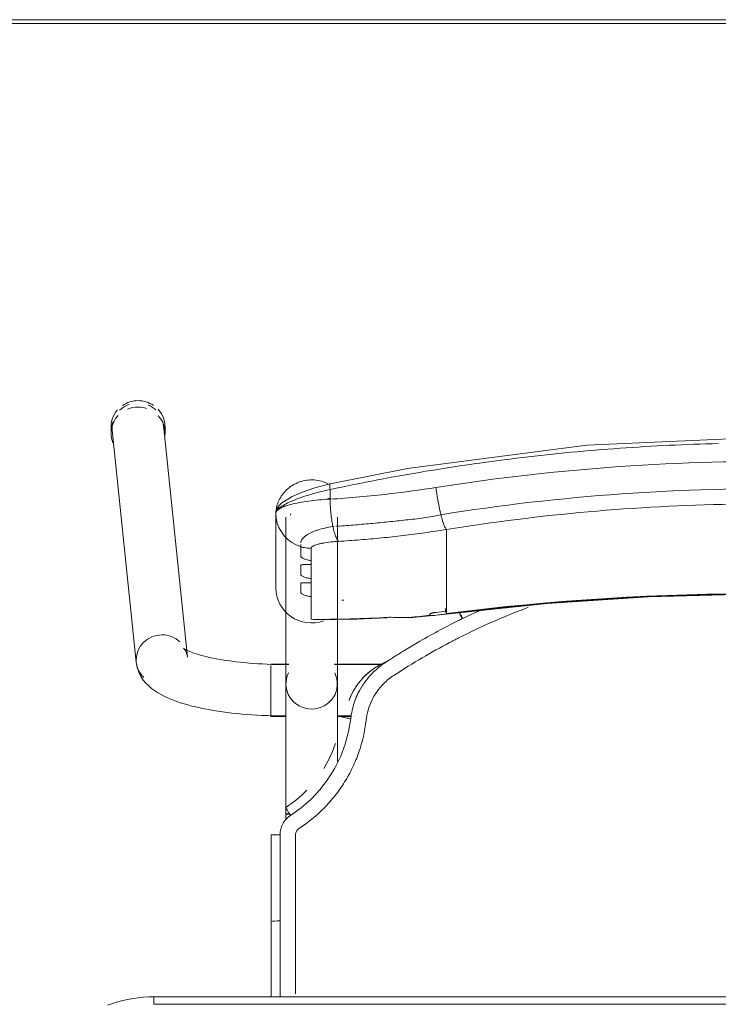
# Model space of a CAD drawing. Header units: metres. Extents: x 3 to 42.2, y -72.9 to -48.7.
# Tile 185 of 189: x 39.251 to 39.533, y -51.58 to -51.184. Entities that reach past the tile are written whole.
import ezdxf

# ---------------------------------------------------------------- set-up
doc = ezdxf.new("R2010")
doc.units = ezdxf.units.M
doc.layers.add('A-WALL', color=7, linetype='Continuous', lineweight=18)
doc.layers.add('I-FURN', color=7, linetype='Continuous', lineweight=18)

# ---------------------------------------------------------------- blocks, each defined once
blk = doc.blocks.new('ConjuntoParaAlunoTamanho6 - CJA06_ConjuntoParaAlunoTamanho6-2902653-1PAV')
at = {"layer": 'I-FURN', "color": 253, "true_color": 0xaaaaaa}
for p, q in [((-0.2643, 0.29456), (-0.2643, 0.29197)), ((-0.23354, 0.20182), (-0.24321, 0.29526)), ((-0.24254, 0.29197), (-0.24254, 0.29456)), ((-0.2638, 0.29312), (-0.25413, 0.19969)), ((-0.1979, 0.25969), (-0.1979, 0.22964)), ((-0.19385, 0.25812), (-0.19385, 0.19097)), ((-0.19207, 0.25896), (-0.19202, 0.25906)), ((-0.19202, 0.25906), (-0.19192, 0.25949)), ((-0.17315, 0.19097), (-0.17315, 0.25812)), ((-0.19734, 0.2558), (-0.19665, 0.25395)), ((-0.19665, 0.25395), (-0.1957, 0.25221)), ((-0.17493, 0.25435), (-0.17437, 0.25441)), ((-0.1957, 0.25221), (-0.19451, 0.25062)), ((-0.12923, 0.2438), (-0.12923, 0.25317)), ((-0.12923, 0.24214), (-0.12923, 0.2438)), ((-0.12923, 0.24214), (-0.12923, 0.23653)), ((-0.18366, 0.24073), (-0.18366, 0.23904)), ((-0.12923, 0.23653), (-0.12923, 0.23486)), ((-0.12923, 0.23486), (-0.12923, 0.22925)), ((-0.18366, 0.23345), (-0.18366, 0.23176)), ((-0.18366, 0.22617), (-0.18366, 0.21701)), ((-0.12923, 0.22925), (-0.12923, 0.22759)), ((-0.12923, 0.22759), (-0.12923, 0.22197)), ((-0.14414, 0.21757), (-0.12926, 0.21915)), ((-0.12923, 0.22197), (-0.12923, 0.22031)), ((-0.11598, 0.22048), (-0.1227, 0.21732)), ((-0.18366, 0.21701), (-0.1818, 0.21679)), ((-0.19271, 0.19894), (-0.2, 0.19894)), ((-0.2, 0.19844), (-0.2, 0.19411)), ((-0.19271, 0.19879), (-0.19385, 0.19879)), ((-0.19385, 0.19879), (-0.19385, 0.19845)), ((-0.19385, 0.19845), (-0.19385, 0.19764)), ((-0.15474, 0.19894), (-0.17429, 0.19894)), ((-0.15494, 0.19879), (-0.17429, 0.19879)), ((-0.2, 0.19393), (-0.2, 0.18575)), ((-0.19385, 0.19367), (-0.19385, 0.1916)), ((-0.19385, 0.18688), (-0.19385, 0.18582)), ((-0.2, 0.18573), (-0.2, 0.17922)), ((-0.19385, 0.18371), (-0.19385, 0.18582)), ((-0.2, 0.17916), (-0.2, 0.17794)), ((-0.19385, 0.17809), (-0.19385, 0.17951)), ((-0.2, 0.17794), (-0.19377, 0.17794)), ((-0.17323, 0.17794), (-0.1676, 0.17794)), ((-0.17268, 0.17809), (-0.16757, 0.17809)), ((-0.19385, 0.13857), (-0.19385, 0.13643)), ((-0.19983, 0.13021), (-0.19982, 0.0953)), ((-0.19982, 0.06488), (-0.19982, 0.0953)), ((-0.19982, 0.0953), (-0.19982, 0.09529)), ((-0.19623, 0.09556), (-0.19738, 0.09554)), ((0.247, 0.06497), (-0.247, 0.06497)), ((-0.247, 0.06497), (-0.247, 0.06197)), ((0.247, 0.06497), (-0.247, 0.06497))]:
    blk.add_line(p, q, dxfattribs=at)
at = {"layer": 'I-FURN', "color": 253, "true_color": 0xaaaaaa, "flags": 128}
for points in [[(0.0001, 0.2904), (-0.07267, 0.28721), (-0.14486, 0.2777), (-0.17603, 0.27161)], [(-0.17603, 0.27161), (-0.18218, 0.26997), (-0.18761, 0.26812), (-0.19131, 0.26652), (-0.19557, 0.2639), (-0.19708, 0.26226), (-0.19765, 0.26113), (-0.1979, 0.25971)], [(-0.17607, 0.26928), (-0.17607, 0.26831), (-0.17607, 0.26734), (-0.17607, 0.26637), (-0.17607, 0.2654)], [(-0.1979, 0.24468), (-0.1979, 0.2522), (-0.1979, 0.25971)], [(-0.1979, 0.25969), (-0.19776, 0.25773), (-0.19734, 0.2558)], [(-0.1979, 0.25969), (-0.1979, 0.25218), (-0.1979, 0.24467), (-0.1979, 0.23715), (-0.1979, 0.22964)], [(-0.19451, 0.25062), (-0.19311, 0.2492), (-0.19152, 0.24799)], [(-0.19152, 0.24799), (-0.18977, 0.24701), (-0.1879, 0.24628)], [(-0.1879, 0.24243), (-0.1879, 0.24339), (-0.1879, 0.24435), (-0.1879, 0.24532), (-0.1879, 0.24628)], [(-0.18366, 0.24561), (-0.18366, 0.24439), (-0.18366, 0.24317), (-0.18366, 0.24195), (-0.18366, 0.24073)], [(-0.1879, 0.23515), (-0.1879, 0.23603), (-0.1879, 0.23692), (-0.1879, 0.2378), (-0.1879, 0.23868)], [(-0.18366, 0.23904), (-0.18366, 0.23764), (-0.18366, 0.23624), (-0.18366, 0.23485), (-0.18366, 0.23345)], [(-0.1879, 0.22787), (-0.1879, 0.22876), (-0.1879, 0.22964), (-0.1879, 0.23052), (-0.1879, 0.23141)], [(-0.18366, 0.23176), (-0.18366, 0.23036), (-0.18366, 0.22897), (-0.18366, 0.22757), (-0.18366, 0.22617)], [(-0.12926, 0.21915), (-0.08865, 0.22342), (-0.0479, 0.2261), (-0.00707, 0.22717), (0.03376, 0.22666), (0.07455, 0.22454), (0.11521, 0.22083), (0.12946, 0.21915)], [(-0.1359, 0.2187), (-0.1359, 0.21878), (-0.1359, 0.21886), (-0.1359, 0.21893), (-0.1359, 0.21901)], [(-0.12923, 0.22031), (-0.12923, 0.22007), (-0.12923, 0.21984), (-0.12923, 0.21961), (-0.12923, 0.21937)], [(-0.18111, 0.21677), (-0.16533, 0.21701), (-0.15331, 0.21761)], [(-0.23354, 0.20182), (-0.23373, 0.20287), (-0.23403, 0.20376), (-0.23437, 0.20445), (-0.23469, 0.20492), (-0.23492, 0.20521), (-0.23505, 0.20534), (-0.23507, 0.20536)], [(-0.23507, 0.20536), (-0.23501, 0.20531), (-0.23482, 0.20518), (-0.23451, 0.20499), (-0.23408, 0.20476), (-0.23355, 0.20449), (-0.23291, 0.2042), (-0.23217, 0.20389), (-0.23133, 0.20358), (-0.23041, 0.20326), (-0.22941, 0.20294), (-0.22832, 0.20262), (-0.22717, 0.2023), (-0.22594, 0.20199), (-0.22464, 0.20169), (-0.22328, 0.2014), (-0.22186, 0.20112), (-0.22039, 0.20086), (-0.21886, 0.2006), (-0.21729, 0.20036), (-0.21567, 0.20014), (-0.214, 0.19993), (-0.2123, 0.19973), (-0.21057, 0.19956), (-0.2088, 0.1994), (-0.207, 0.19926), (-0.20518, 0.19913), (-0.20334, 0.19903), (-0.20148, 0.19894), (-0.19961, 0.19888), (-0.19772, 0.19883), (-0.19583, 0.1988), (-0.19394, 0.19879), (-0.19385, 0.19879)], [(-0.25413, 0.19969), (-0.25375, 0.19762), (-0.25311, 0.19572), (-0.25226, 0.19403), (-0.25129, 0.19256), (-0.25023, 0.19128), (-0.24913, 0.19017), (-0.24799, 0.18919), (-0.24683, 0.18832), (-0.24563, 0.18753), (-0.24441, 0.18681), (-0.24316, 0.18615), (-0.24188, 0.18553), (-0.24055, 0.18496), (-0.23919, 0.18441), (-0.23778, 0.1839), (-0.23633, 0.18341), (-0.23483, 0.18295), (-0.2333, 0.18251), (-0.23171, 0.1821), (-0.23008, 0.1817), (-0.22841, 0.18133), (-0.2267, 0.18098), (-0.22495, 0.18064), (-0.22315, 0.18033), (-0.22132, 0.18004), (-0.21946, 0.17976), (-0.21756, 0.17951), (-0.21562, 0.17928), (-0.21366, 0.17906), (-0.21168, 0.17887), (-0.20967, 0.1787), (-0.20763, 0.17855), (-0.20558, 0.17842), (-0.20352, 0.17831), (-0.20144, 0.17823), (-0.19935, 0.17816), (-0.19725, 0.17811), (-0.19515, 0.17809), (-0.19385, 0.17809)], [(-0.19385, 0.13857), (-0.19385, 0.14057), (-0.19385, 0.14257), (-0.19385, 0.14457), (-0.19385, 0.14656), (-0.19385, 0.14855), (-0.19385, 0.15053), (-0.19385, 0.15249), (-0.19385, 0.15444), (-0.19385, 0.15637), (-0.19385, 0.15827), (-0.19385, 0.16015), (-0.19385, 0.162), (-0.19385, 0.16382), (-0.19385, 0.1656), (-0.19385, 0.16735), (-0.19385, 0.16905), (-0.19385, 0.17071), (-0.19385, 0.17233), (-0.19385, 0.1739), (-0.19385, 0.17541), (-0.19385, 0.17687), (-0.19385, 0.17828), (-0.19385, 0.17963), (-0.19385, 0.18092), (-0.19385, 0.18215), (-0.19385, 0.18331), (-0.19385, 0.18441), (-0.19385, 0.18544), (-0.19385, 0.1864), (-0.19385, 0.18729), (-0.19385, 0.1881), (-0.19385, 0.18885), (-0.19385, 0.18951), (-0.19385, 0.19011), (-0.19385, 0.19062), (-0.19385, 0.19097)], [(-0.17315, 0.19097), (-0.17315, 0.19051), (-0.17315, 0.18998), (-0.17315, 0.18937), (-0.17315, 0.18869), (-0.17315, 0.18793), (-0.17315, 0.1871), (-0.17315, 0.18619), (-0.17315, 0.18522), (-0.17315, 0.18417), (-0.17315, 0.18306), (-0.17315, 0.18188), (-0.17315, 0.18064), (-0.17315, 0.17934), (-0.17315, 0.17798), (-0.17315, 0.17656), (-0.17315, 0.17508), (-0.17315, 0.17355), (-0.17315, 0.17198), (-0.17315, 0.17035), (-0.17315, 0.16868), (-0.17315, 0.16696), (-0.17315, 0.16521), (-0.17315, 0.16342), (-0.17315, 0.16159), (-0.17315, 0.15974)], [(-0.16841, 0.18438), (-0.16841, 0.18437), (-0.16841, 0.18435), (-0.16841, 0.18434), (-0.16841, 0.18432)], [(-0.16774, 0.17706), (-0.16861, 0.17188), (-0.16997, 0.16679), (-0.17181, 0.16185), (-0.17415, 0.15713), (-0.17693, 0.15265), (-0.18013, 0.14846), (-0.18374, 0.14461), (-0.18771, 0.14113), (-0.19199, 0.13805)], [(-0.19623, 0.13025), (-0.19623, 0.12331), (-0.19623, 0.11637), (-0.19623, 0.10942), (-0.19623, 0.10249), (-0.19623, 0.09556)], [(-0.19738, 0.09554), (-0.19841, 0.0955), (-0.1992, 0.09544), (-0.19969, 0.09537), (-0.19982, 0.0953)], [(-0.247, 0.06497), (-0.24912, 0.06492), (-0.25124, 0.0648), (-0.25334, 0.06459), (-0.25544, 0.06429), (-0.25753, 0.06391), (-0.2596, 0.06345), (-0.26165, 0.0629), (-0.26367, 0.06228), (-0.26567, 0.06157)], [(0.247, 0.06197), (0.1235, 0.06197), (0, 0.06197), (-0.1235, 0.06197), (-0.247, 0.06197)], [(-0.247, 0.06197), (-0.1235, 0.06197), (0, 0.06197), (0.1235, 0.06197), (0.247, 0.06197)]]:
    blk.add_lwpolyline(points, dxfattribs=at)
at = {"layer": 'I-FURN', "color": 253, "true_color": 0xaaaaaa}
for centre, major_axis, ratio, start_param, end_param in [((-0.25351, 0.29419), (0.01029, 0.00107), 0.967158, 1.815725, 2.256389), ((-0.25342, 0.29456), (0.01088, 0), 0.965926, 1.570796, 2.185058), ((-0.25342, 0.29197), (0.01088, 0), 0.965926, 1.570796, 1.965237), ((-0.25342, 0.29456), (0.01088, 0), 0.965926, 0.959427, 1.570796), ((-0.25342, 0.29197), (0.01088, 0), 0.965926, 1.257624, 1.559899), ((-0.25351, 0.29419), (0.01029, 0.00107), 0.967158, 0.685592, 1.060105), ((-0.25342, 0.29456), (0.01088, 0), 0.965926, 6.170166, 7.020457), ((-0.25342, 0.29197), (0.01088, 0), 0.965926, 2.404268, 3.526261), ((-0.25342, 0.29456), (0.01088, 0), 0.965926, 2.438822, 3.243525), ((-0.25342, 0.29197), (0.01088, 0), 0.965926, 6.182855, 7.015454), ((-0.25351, 0.29419), (0.01029, 0.00107), 0.967158, 2.780211, 3.141593), ((-0.25351, 0.29419), (0.01029, 0.00107), 0.967158, 6.18338, 6.464028), ((0.0001, -0.77117), (1.0209, 0), 0.978148, 1.443771, 1.697822), ((-0.1835, 0.22964), (-0.0144, 0), 0.978148, 0, 1.909658), ((0.0001, -0.77159), (1.0211, 0), 0.978148, 1.443771, 1.697822), ((-0.17927, 0.60128), (0.385, 0), 0.978148, 4.732926, 4.735013), ((-0.17927, 0.60263), (0.395, 0), 0.978148, 4.801491, 4.822541), ((-0.17927, 0.60356), (0.395, 0), 0.978148, 4.828782, 4.839414), ((-0.17927, 0.60221), (0.3948, 0), 0.978148, 4.828842, 4.839414), ((-0.1305, 0.22908), (-0.00124, 0.00992), 0.026339, 2.463316, 2.789234), ((-0.17927, 0.60336), (0.395, 0), 0.978148, 4.701279, 4.780293), ((-0.14501, 0.22754), (-0.00087, 0.00996), 0.018501, 2.957526, 3.350225), ((-0.24383, 0.20075), (0.01029, 0.00107), 0.967158, 1.470991, 3.041787), ((-0.24383, 0.20075), (0.01029, 0.00107), 0.967158, 0.685592, 1.470991), ((-0.24383, 0.20075), (0.01029, 0.00107), 0.967158, 3.041787, 3.827185), ((-0.1835, 0.19097), (0.01035, 0), 0.978148, 2.686587, 4.712389), ((-0.1835, 0.19097), (0.01035, 0), 0.978148, 4.712389, 6.738191), ((-0.1835, 0.13857), (0.01035, 0), 0.069756, 2.648425, 3.665191)]:
    blk.add_ellipse(centre, major_axis=major_axis, ratio=ratio, start_param=start_param, end_param=end_param, dxfattribs=at)
for points in [[(-0.05929, 0.28591), (-0.06588, 0.28544), (-0.07245, 0.28489), (-0.07901, 0.28427)], [(-0.03953, 0.28708), (-0.04612, 0.28677), (-0.05271, 0.28638), (-0.05929, 0.28591)], [(-0.01972, 0.28779), (-0.02633, 0.28763), (-0.03293, 0.2874), (-0.03953, 0.28708)], [(-0.09864, 0.28217), (-0.10517, 0.28139), (-0.11169, 0.28054), (-0.11819, 0.27961)], [(-0.07901, 0.28427), (-0.08557, 0.28365), (-0.09211, 0.28295), (-0.09864, 0.28217)], [(-0.11819, 0.27961), (-0.12468, 0.27869), (-0.13116, 0.27768), (-0.13762, 0.27661)], [(-0.13762, 0.27661), (-0.14407, 0.27553), (-0.15051, 0.27438), (-0.15692, 0.27316)], [(-0.15692, 0.27316), (-0.16332, 0.27194), (-0.16971, 0.27065), (-0.17607, 0.26928)], [(-0.13346, 0.2701), (-0.13339, 0.26956), (-0.13324, 0.26848), (-0.133, 0.26684), (-0.13272, 0.2652), (-0.13242, 0.26359), (-0.13211, 0.26203), (-0.13178, 0.26053), (-0.13155, 0.25959), (-0.13144, 0.25914)], [(-0.17609, 0.26577), (-0.1767, 0.26561), (-0.17731, 0.26545), (-0.17791, 0.26528)], [(-0.17607, 0.2654), (-0.17914, 0.26523), (-0.18504, 0.2647), (-0.19219, 0.26337), (-0.19682, 0.26165), (-0.1979, 0.26035), (-0.1979, 0.25969)], [(-0.17607, 0.2654), (-0.17606, 0.26498), (-0.17604, 0.26413), (-0.17598, 0.26285), (-0.1759, 0.26156), (-0.17579, 0.26028), (-0.17566, 0.25902), (-0.17551, 0.25778), (-0.17533, 0.25659), (-0.17514, 0.25544), (-0.175, 0.25471), (-0.17493, 0.25435)], [(-0.12923, 0.25317), (-0.12932, 0.25327), (-0.1295, 0.25353), (-0.1298, 0.25409), (-0.13011, 0.25481), (-0.13044, 0.25568), (-0.13077, 0.2567), (-0.1311, 0.25786), (-0.13133, 0.2587), (-0.13144, 0.25914)], [(-0.17493, 0.25435), (-0.17484, 0.25392), (-0.17465, 0.25308), (-0.17435, 0.25195), (-0.17403, 0.25093), (-0.17369, 0.25006), (-0.17335, 0.24934), (-0.173, 0.24877), (-0.17277, 0.2485), (-0.17265, 0.2484)], [(-0.14661, 0.25076), (-0.14806, 0.25058), (-0.14951, 0.25042), (-0.15095, 0.25026)], [(-0.14226, 0.2513), (-0.14371, 0.25111), (-0.14516, 0.25093), (-0.14661, 0.25076)], [(-0.1879, 0.24628), (-0.18756, 0.24617), (-0.18687, 0.24599), (-0.18581, 0.24578), (-0.18474, 0.24565), (-0.18402, 0.24561), (-0.18366, 0.24561)], [(-0.16398, 0.24902), (-0.16687, 0.24878), (-0.16977, 0.24858), (-0.17265, 0.2484)], [(-0.15964, 0.24939), (-0.16109, 0.24926), (-0.16254, 0.24913), (-0.16398, 0.24902)], [(-0.1359, 0.21901), (-0.1359, 0.21905), (-0.13586, 0.21912), (-0.13573, 0.21923), (-0.13549, 0.21935), (-0.13518, 0.21946), (-0.13479, 0.21957), (-0.13436, 0.21967), (-0.1339, 0.21974), (-0.13357, 0.21979), (-0.1334, 0.21981)], [(-0.13585, 0.2186), (-0.13587, 0.21862), (-0.13589, 0.21865), (-0.1359, 0.21868), (-0.1359, 0.2187)], [(-0.09625, 0.22184), (-0.10584, 0.21825), (-0.1152, 0.21414), (-0.12434, 0.2095)], [(-0.12335, 0.21813), (-0.12356, 0.21856), (-0.12377, 0.21898), (-0.12395, 0.21936)], [(-0.12289, 0.21723), (-0.12304, 0.21753), (-0.12319, 0.21783), (-0.12334, 0.21813)], [(-0.15397, 0.21772), (-0.15349, 0.21752), (-0.153, 0.21758), (-0.15247, 0.21788)], [(-0.15247, 0.21788), (-0.15113, 0.21782), (-0.1484, 0.21775), (-0.14556, 0.21776), (-0.14412, 0.21779)], [(-0.12436, 0.21651), (-0.12717, 0.21512), (-0.13276, 0.21224), (-0.13826, 0.20916), (-0.14098, 0.20758)], [(-0.1227, 0.21732), (-0.12297, 0.21719), (-0.12353, 0.21692), (-0.12408, 0.21665), (-0.12436, 0.21651)], [(-0.12798, 0.20762), (-0.13157, 0.20574), (-0.13889, 0.20168), (-0.14651, 0.19698), (-0.1504, 0.19445)], [(-0.14098, 0.20758), (-0.14188, 0.20704), (-0.14368, 0.20597), (-0.14546, 0.20487), (-0.14635, 0.20432)], [(-0.12434, 0.2095), (-0.12494, 0.2092), (-0.12615, 0.20858), (-0.12737, 0.20794), (-0.12798, 0.20762)], [(-0.14638, 0.20431), (-0.14762, 0.20355), (-0.1501, 0.202), (-0.15256, 0.20043), (-0.15378, 0.19963)], [(-0.15378, 0.19963), (-0.1555, 0.19851), (-0.15869, 0.19594), (-0.16134, 0.1928), (-0.1625, 0.1911)], [(-0.1568, 0.1982), (-0.15576, 0.1988), (-0.15475, 0.1993), (-0.15376, 0.19971)], [(-0.16501, 0.19076), (-0.16447, 0.19151), (-0.16331, 0.19295), (-0.16135, 0.19493), (-0.15919, 0.19669), (-0.15764, 0.19771), (-0.15683, 0.19818)], [(-0.1504, 0.19445), (-0.15113, 0.19396), (-0.15256, 0.19293), (-0.15386, 0.19174), (-0.15448, 0.19112)], [(-0.1625, 0.1911), (-0.16271, 0.1908), (-0.16313, 0.19018), (-0.16352, 0.18955), (-0.16371, 0.18924)], [(-0.15448, 0.19112), (-0.15645, 0.18912), (-0.15969, 0.18452), (-0.16124, 0.17915), (-0.16156, 0.17636)], [(-0.16371, 0.18924), (-0.16479, 0.18738), (-0.16656, 0.18343), (-0.1675, 0.1792), (-0.16774, 0.17706)], [(-0.16774, 0.17706), (-0.16823, 0.17712), (-0.16921, 0.17725), (-0.17046, 0.17746), (-0.17128, 0.17766), (-0.17147, 0.17776), (-0.17146, 0.1778)], [(-0.17391, 0.16699), (-0.17512, 0.16348), (-0.17671, 0.16011), (-0.17864, 0.15696)], [(-0.1854, 0.14823), (-0.18797, 0.14558), (-0.19084, 0.14321), (-0.19391, 0.14119)], [(-0.19391, 0.14119), (-0.19393, 0.14119), (-0.19385, 0.14103), (-0.19344, 0.14033), (-0.19278, 0.13928), (-0.19225, 0.13846), (-0.19199, 0.13805)], [(-0.19199, 0.13805), (-0.19265, 0.13762), (-0.19383, 0.13663), (-0.19519, 0.13473), (-0.19604, 0.13255), (-0.19622, 0.13104), (-0.19623, 0.13025)], [(-0.18863, 0.13277), (-0.18884, 0.13263), (-0.18922, 0.13231), (-0.18966, 0.1317), (-0.18994, 0.13099), (-0.19, 0.1305), (-0.19, 0.13025)], [(-0.19623, 0.13025), (-0.19672, 0.13025), (-0.1977, 0.13025), (-0.19891, 0.13024), (-0.19969, 0.13022), (-0.19984, 0.13021), (-0.19982, 0.1302)], [(-0.19982, 0.12147), (-0.19982, 0.12438), (-0.19982, 0.12729), (-0.19982, 0.1302)], [(-0.19982, 0.1302), (-0.19982, 0.12438), (-0.19982, 0.11273), (-0.19982, 0.1011), (-0.19982, 0.09529)], [(-0.19982, 0.09528), (-0.19982, 0.1011), (-0.19982, 0.10691), (-0.19982, 0.11273)], [(-0.19982, 0.09529), (-0.19982, 0.08515), (-0.19982, 0.07502), (-0.19982, 0.06488)], [(-0.19982, 0.06488), (-0.19982, 0.06837), (-0.19982, 0.07185), (-0.19982, 0.07534)]]:
    blk.add_open_spline(points, degree=3, dxfattribs=at)
for points, knots in [([(-0.13346, 0.2701), (-0.0847, 0.2778), (0.00519, 0.28415), (0.09466, 0.27626), (0.13366, 0.2701)], [-1, -1, -1, -1, -0.444444, 0, 0, 0, 0]), ([(-0.1979, 0.25971), (-0.1979, 0.26019), (-0.19783, 0.26127), (-0.19747, 0.26287), (-0.19695, 0.2643), (-0.19642, 0.26543), (-0.19585, 0.26637), (-0.19534, 0.26711), (-0.19492, 0.26766), (-0.19447, 0.26819), (-0.19382, 0.2689), (-0.19291, 0.26975), (-0.1919, 0.27053), (-0.19105, 0.27107), (-0.1904, 0.27144), (-0.18973, 0.27177), (-0.18883, 0.27217), (-0.18719, 0.27275), (-0.18474, 0.2732), (-0.18174, 0.27315), (-0.17908, 0.27256), (-0.1775, 0.27189), (-0.17685, 0.27156)], [0, 0, 0, 0, 0.0625, 0.125, 0.15625, 0.1875, 0.21875, 0.234375, 0.25, 0.265625, 0.28125, 0.3125, 0.34375, 0.359375, 0.375, 0.390625, 0.40625, 0.4375, 0.5, 0.5625, 0.625, 0.670569, 0.670569, 0.670569, 0.670569]), ([(-0.1761, 0.27156), (-0.17616, 0.27149), (-0.17627, 0.27106), (-0.17619, 0.27003), (-0.17607, 0.26928)], [0.625, 0.625, 0.625, 0.625, 0.75, 1, 1, 1, 1]), ([(-0.17607, 0.2654), (-0.1682, 0.2659), (-0.154, 0.26716), (-0.13977, 0.2691), (-0.13346, 0.2701)], [-1, -1, -1, -1, -0.444444, 0, 0, 0, 0]), ([(-0.13144, 0.25914), (-0.08343, 0.26683), (0.00512, 0.27318), (0.09323, 0.26529), (0.13164, 0.25914)], [-1, -1, -1, -1, -0.444444, 0, 0, 0, 0]), ([(-0.1979, 0.25971), (-0.1979, 0.26034), (-0.19688, 0.26187), (-0.19282, 0.26411), (-0.18865, 0.26578), (-0.18491, 0.26704), (-0.18064, 0.26823), (-0.1776, 0.26895), (-0.17607, 0.26928)], [0, 0, 0, 0, 0.25, 0.5, 0.625, 0.75, 0.875, 1, 1, 1, 1]), ([(-0.1965, 0.2622), (-0.19671, 0.26207), (-0.1971, 0.26176), (-0.19769, 0.26096), (-0.1979, 0.26021), (-0.1979, 0.25971)], [0.75, 0.75, 0.75, 0.75, 0.8125, 0.875, 1, 1, 1, 1]), ([(-0.19421, 0.2626), (-0.1945, 0.26266), (-0.19502, 0.2627), (-0.19554, 0.2626), (-0.19576, 0.26254)], [0.5473049, 0.5473049, 0.5473049, 0.5473049, 0.625, 0.6812684, 0.6812684, 0.6812684, 0.6812684]), ([(0.12943, 0.25317), (0.08224, 0.26075), (-0.00484, 0.26702), (-0.09148, 0.25924), (-0.12923, 0.25317)], [-1, -1, -1, -1, -0.444444, 0, 0, 0, 0]), ([(-0.17381, 0.25447), (-0.17147, 0.25462), (-0.16677, 0.25497), (-0.1597, 0.25557), (-0.1538, 0.25614), (-0.14908, 0.25663), (-0.14554, 0.25703), (-0.14198, 0.25739), (-0.13843, 0.25782), (-0.13492, 0.25842), (-0.13259, 0.25889), (-0.13144, 0.25914)], [0, 0, 0, 0, 0.166667, 0.333333, 0.5, 0.583333, 0.666667, 0.75, 0.833333, 0.916667, 1, 1, 1, 1]), ([(-0.1879, 0.24778), (-0.18791, 0.24829), (-0.1875, 0.24933), (-0.18588, 0.25077), (-0.184, 0.25182), (-0.1824, 0.2525), (-0.17978, 0.25344), (-0.17715, 0.25404), (-0.17493, 0.25435)], [0, 0, 0, 0, 0.2, 0.4, 0.55, 0.625, 0.7, 1, 1, 1, 1]), ([(-0.15095, 0.25026), (-0.1524, 0.2501), (-0.1553, 0.24979), (-0.15819, 0.24952), (-0.15964, 0.24939)], [-0.4999999, -0.4999999, -0.4999999, -0.4999999, -0.4, -0.3, -0.3, -0.3, -0.3]), ([(-0.12923, 0.25317), (-0.13213, 0.25271), (-0.13647, 0.25207), (-0.14082, 0.25148), (-0.14226, 0.2513)], [-1, -1, -1, -1, -0.8, -0.7, -0.7, -0.7, -0.7]), ([(-0.1879, 0.24628), (-0.1879, 0.24644), (-0.1879, 0.2467), (-0.1879, 0.247), (-0.1879, 0.2471)], [0, 0, 0, 0, 0.4, 0.6, 0.6, 0.6, 0.6]), ([(-0.17265, 0.2484), (-0.17333, 0.24836), (-0.17532, 0.24821), (-0.17777, 0.24791), (-0.17985, 0.24753), (-0.18163, 0.2471), (-0.18322, 0.24646), (-0.18366, 0.2459), (-0.18366, 0.24561)], [-1, -1, -1, -1, -0.888889, -0.666667, -0.555556, -0.444444, -0.222222, 0, 0, 0, 0]), ([(-0.18366, 0.24073), (-0.18428, 0.24075), (-0.18512, 0.24088), (-0.18609, 0.24117), (-0.18671, 0.24142), (-0.18723, 0.2417), (-0.18762, 0.24198), (-0.18784, 0.24222), (-0.1879, 0.24236), (-0.1879, 0.24243)], [0, 0, 0, 0, 0.25, 0.375, 0.5, 0.625, 0.75, 0.875, 1, 1, 1, 1]), ([(-0.1879, 0.23868), (-0.1879, 0.23875), (-0.18784, 0.23885), (-0.18762, 0.23896), (-0.18723, 0.23902), (-0.18671, 0.23904), (-0.18609, 0.23904), (-0.18512, 0.23903), (-0.18428, 0.23902), (-0.18366, 0.23904)], [0, 0, 0, 0, 0.125, 0.25, 0.375, 0.5, 0.625, 0.75, 1, 1, 1, 1]), ([(-0.18366, 0.23345), (-0.18428, 0.23348), (-0.18512, 0.2336), (-0.18609, 0.23389), (-0.18671, 0.23414), (-0.18723, 0.23442), (-0.18762, 0.2347), (-0.18784, 0.23494), (-0.1879, 0.23508), (-0.1879, 0.23515)], [0, 0, 0, 0, 0.25, 0.375, 0.5, 0.625, 0.75, 0.875, 1, 1, 1, 1]), ([(-0.1879, 0.23141), (-0.1879, 0.23147), (-0.18784, 0.23158), (-0.18762, 0.23168), (-0.18723, 0.23174), (-0.18671, 0.23176), (-0.18609, 0.23176), (-0.18512, 0.23175), (-0.18428, 0.23175), (-0.18366, 0.23176)], [0, 0, 0, 0, 0.125, 0.25, 0.375, 0.5, 0.625, 0.75, 1, 1, 1, 1]), ([(-0.18366, 0.22617), (-0.18428, 0.2262), (-0.18512, 0.22633), (-0.18609, 0.22661), (-0.18671, 0.22687), (-0.18723, 0.22714), (-0.18762, 0.22742), (-0.18784, 0.22767), (-0.1879, 0.22781), (-0.1879, 0.22787)], [0, 0, 0, 0, 0.25, 0.375, 0.5, 0.625, 0.75, 0.875, 1, 1, 1, 1]), ([(-0.1334, 0.21866), (-0.1337, 0.21862), (-0.13425, 0.21856), (-0.13488, 0.2185), (-0.13529, 0.21849), (-0.13555, 0.2185), (-0.13573, 0.21853), (-0.13582, 0.21857), (-0.13585, 0.2186)], [0, 0, 0, 0, 0.25, 0.5, 0.625, 0.75, 0.875, 1, 1, 1, 1]), ([(-0.12388, 0.21967), (-0.12372, 0.21936), (-0.12333, 0.2186), (-0.12291, 0.21776), (-0.1227, 0.21732)], [0.5302375, 0.5302375, 0.5302375, 0.5302375, 0.75, 1, 1, 1, 1]), ([(-0.1535, 0.1999), (-0.15406, 0.19967), (-0.15585, 0.19886), (-0.15753, 0.19787), (-0.15863, 0.1971)], [0.6367527, 0.6367527, 0.6367527, 0.6367527, 0.75, 1, 1, 1, 1]), ([(-0.15863, 0.1971), (-0.16081, 0.19558), (-0.16383, 0.19273), (-0.16686, 0.18807), (-0.16796, 0.18563), (-0.16841, 0.18438)], [0, 0, 0, 0, 0.5, 0.75, 1, 1, 1, 1]), ([(-0.16841, 0.18432), (-0.16799, 0.18547), (-0.16725, 0.18714), (-0.16604, 0.18925), (-0.16537, 0.19026), (-0.16501, 0.19076)], [0, 0, 0, 0, 0.5, 0.75, 1, 1, 1, 1]), ([(-0.16156, 0.17636), (-0.16208, 0.17191), (-0.16353, 0.16549), (-0.16692, 0.15729), (-0.1701, 0.15145), (-0.17391, 0.14602), (-0.17976, 0.13936), (-0.18487, 0.13521), (-0.18863, 0.13277)], [0, 0, 0, 0, 0.25, 0.375, 0.5, 0.625, 0.75, 1, 1, 1, 1]), ([(-0.19, 0.13025), (-0.19, 0.12863), (-0.19, 0.12547), (-0.19, 0.12092), (-0.19, 0.1173), (-0.19, 0.1145), (-0.19, 0.11243), (-0.19, 0.11052), (-0.19, 0.10828), (-0.19, 0.10624), (-0.19, 0.10408), (-0.19, 0.10228), (-0.19, 0.10023), (-0.19, 0.09774), (-0.19, 0.09515), (-0.19, 0.09189), (-0.19, 0.08842), (-0.19, 0.08419), (-0.19, 0.08049), (-0.19, 0.07684), (-0.19, 0.07351), (-0.19, 0.07081), (-0.19, 0.0683), (-0.19, 0.06666), (-0.19, 0.06612)], [0, 0, 0, 0, 0.03125, 0.0625, 0.09375, 0.109375, 0.125, 0.140625, 0.15625, 0.1875, 0.203125, 0.21875, 0.234375, 0.25, 0.265625, 0.28125, 0.3125, 0.328125, 0.34375, 0.359375, 0.3671875, 0.375, 0.3828125, 0.3865101, 0.3865101, 0.3865101, 0.3865101]), ([(-0.19623, 0.06488), (-0.19623, 0.06802), (-0.19623, 0.0747), (-0.19623, 0.0849), (-0.19623, 0.09203), (-0.19623, 0.09556)], [0.8397159, 0.8397159, 0.8397159, 0.8397159, 0.8888889, 0.9444444, 1, 1, 1, 1])]:
    blk.add_open_spline(points, degree=3, knots=knots, dxfattribs=at)
blk = doc.blocks.new('4 GRE - ESCOLA DE CINEMA E AUDIOVISUAL CINE REX R07_rvt-1-1PAV')
at = {"layer": 'A-WALL', "color": 253, "true_color": 0xaaaaaa}
for p, q in [((39.8591, -51.18395), (35.16734, -51.18395)), ((35.16734, -51.18545), (39.8576, -51.18545))]:
    blk.add_line(p, q, dxfattribs=at)
at = {"layer": 'I-FURN', "color": 253, "lineweight": 18, "true_color": 0xaaaaaa}
blk.add_blockref('ConjuntoParaAlunoTamanho6 - CJA06_ConjuntoParaAlunoTamanho6-2902653-1PAV', (39.55241, -51.64244), dxfattribs=at)

msp = doc.modelspace()

# ---------------------------------------------------------------- block references
at = {"lineweight": 5}
msp.add_blockref('4 GRE - ESCOLA DE CINEMA E AUDIOVISUAL CINE REX R07_rvt-1-1PAV', (0, 0), dxfattribs=at)

doc.saveas('drawing.dxf')
